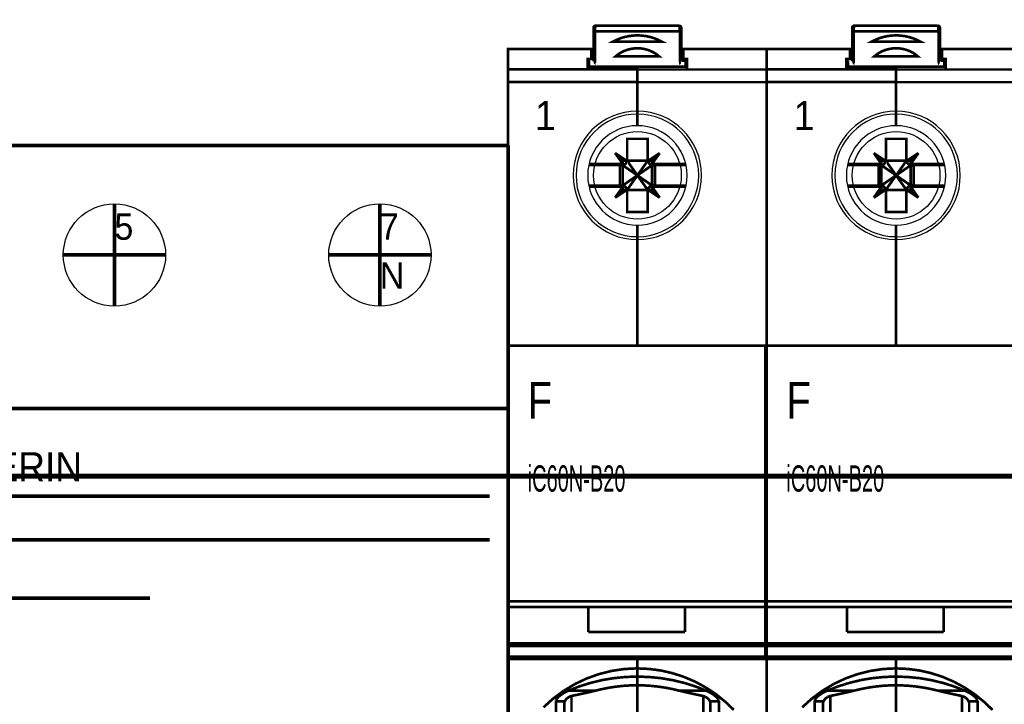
# Model space of a CAD drawing. Header units: millimetres. Extents: x -91 to 1961, y -1152 to 358.
# Tile 31 of 256: x 47.15 to 53.89, y 73.93 to 78.62. Entities that reach past the tile are written whole.
import ezdxf
from ezdxf import colors
from ezdxf.entities.mleader import LeaderData, LeaderLine
from ezdxf.enums import TextEntityAlignment as Align
from ezdxf.math import Vec2, Vec3

# ---------------------------------------------------------------- set-up
doc = ezdxf.new("R2010")
doc.units = ezdxf.units.MM
doc.header["$MEASUREMENT"] = 0
doc.layers.get('0').update_dxf_attribs({"linetype": 'CONTINUOUS'})
doc.styles.add('ARIAL', font='ARIAL.ttf', dxfattribs={"height": 0.2})

# ---------------------------------------------------------------- blocks, each defined once
blk = doc.blocks.new('PCS31-0')
at = {"color": 4, "linetype": 'Continuous', "const_width": 0.25}
for points in [[(-36.75, 40.25), (36, 40.25)], [(36, 22.25), (36, 40.25)], [(9.07, 29.25), (9.07, 36.25)], [(27.23, 29.25), (27.23, 36.25)], [(5.57, 32.75), (12.57, 32.75)], [(23.73, 32.75), (30.73, 32.75)]]:
    blk.add_lwpolyline(points, dxfattribs=at)
at = {"color": 7, "linetype": 'Continuous', "const_width": 0.25}
for points in [[(-36.75, 22.25), (36, 22.25)], [(36, 22.25), (36, -22.75)], [(-11.25, 16.25), (34.75, 16.25)], [(-11.25, 13.25), (34.75, 13.25)], [(-11, 9.25), (11.5, 9.25)]]:
    blk.add_lwpolyline(points, dxfattribs=at)
at = {"color": 4, "linetype": 'Continuous'}
for centre in [(9.07, 32.75), (27.23, 32.75)]:
    blk.add_circle(centre, 3.5, dxfattribs=at)
at = {"color": 7, "style": 'ARIAL', "width": 0.91}
blk.add_text('MERLIN GERIN', height=2, dxfattribs=at).set_placement((-11.5, 19.25), align=Align.TOP_LEFT)
at = {"color": 5, "width": 0.924}
for tag, p in [('PN0', (-27.25, 33.25)), ('PN2', (-9.09, 33.25)), ('PN4', (9.07, 33.25)), ('PN6', (27.23, 33.25)), ('PN1', (-27, -32.75)), ('PN3', (-8.84, -32.75)), ('PN5', (9.32, -32.75)), ('PN7', (27.48, -32.75))]:
    blk.add_attdef(tag, text='', height=1.8, dxfattribs=at).set_placement(p, align=Align.BOTTOM_LEFT)
for tag, p in [('PF6', (27.23, 32.25)), ('PF7', (27.48, -33.75))]:
    blk.add_attdef(tag, text='', height=1.8, dxfattribs=at).set_placement(p, align=Align.TOP_LEFT)
at = {"color": 7, "width": 0.784}
blk.add_attdef('', text='', height=5, dxfattribs=at).set_placement((31.5, -12.75), align=Align.TOP_RIGHT)
blk = doc.blocks.new('PCS15-0')
at = {"color": 5, "linetype": 'Continuous', "const_width": 0.18}
for points in [[(-2.841, 44.4), (-2.899, 44.389), (-2.948, 44.356), (-2.98, 44.308), (-2.991, 44.25), (-2.991, 41.95)], [(-2.859, 44.375), (-2.864, 44.353), (-2.869, 44.333), (-2.875, 44.295), (-2.879, 44.263), (-2.882, 44.23), (-2.888, 44.163), (-2.894, 44.081), (-2.898, 44)], [(2.859, 44.4), (-2.842, 44.4), (-2.848, 44.397), (-2.853, 44.392), (-2.856, 44.384), (-2.859, 44.375)], [(3.009, 41.95), (3.009, 44.25), (2.997, 44.307), (2.966, 44.355), (2.918, 44.388), (2.859, 44.4)], [(2.859, 44.4), (2.865, 44.398), (2.87, 44.392), (2.873, 44.384), (2.876, 44.375), (2.881, 44.352), (2.886, 44.332), (2.892, 44.294), (2.896, 44.262), (2.9, 44.229)], [(-2.979, 43.958), (-2.984, 43.95), (-2.988, 43.942), (-2.989, 43.938), (-2.991, 43.934), (-2.991, 43.925)], [(-2.898, 44), (-2.922, 43.994), (-2.946, 43.984), (-2.964, 43.972), (-2.972, 43.966), (-2.976, 43.962), (-2.979, 43.958)], [(-2.899, 42.013), (-2.898, 44)], [(-2.898, 44), (2.915, 44)], [(2.9, 44.229), (2.905, 44.162), (2.911, 44.081), (2.915, 44)], [(2.915, 44), (2.916, 42.013)], [(2.982, 43.971), (2.974, 43.977), (2.965, 43.983), (2.953, 43.988), (2.94, 43.993), (2.927, 43.997), (2.915, 44)], [(3.009, 43.925), (3.008, 43.93), (3.008, 43.934), (3.007, 43.938), (3.005, 43.942), (3.002, 43.95), (2.997, 43.957), (2.994, 43.961), (2.99, 43.965), (2.982, 43.971)], [(-8.841, 22.5), (-8.841, 42.8), (-3.141, 42.8), (-3.141, 42.12), (-3.391, 42.115), (-3.391, 41.4)], [(-2.991, 42.703), (-3.141, 42.703)], [(-2.991, 42.58), (-3.141, 42.594)], [(-1.299, 42.441), (-1.473, 42.3), (1.49, 42.3), (1.321, 42.437), (1.138, 42.555), (0.93, 42.66)], [(-1.11, 42.561), (-1.299, 42.441)], [(0.93, 42.66), (0.711, 42.743), (0.485, 42.802), (0.254, 42.838), (0.023, 42.851), (-0.209, 42.841), (-0.442, 42.807), (-0.67, 42.75), (-0.895, 42.668), (-1.11, 42.561)], [(3.159, 42.703), (3.009, 42.703)], [(3.159, 42.613), (3.009, 42.599)], [(3.009, 42.553), (3.159, 42.553)], [(3.409, 41.398), (3.409, 42.112), (3.159, 42.117), (3.159, 42.798), (8.859, 42.798)], [(8.859, 42.798), (8.859, 22.5)], [(-3.391, 42.003), (-3.241, 42.003)], [(-3.391, 41.8), (-3.291, 41.8)], [(-3.291, 41.95), (-3.291, 41.6), (3.309, 41.6), (3.309, 41.95)], [(-2.972, 42.001), (-2.98, 41.998), (-2.988, 41.994), (-2.989, 41.993), (-2.991, 41.989), (-2.991, 41.988)], [(-2.899, 42.013), (-2.911, 42.012), (-2.924, 42.01), (-2.936, 42.009), (-2.948, 42.007), (-2.956, 42.006), (-2.963, 42.004), (-2.972, 42.001)], [(-2.899, 42.013), (-2.9, 42.005), (-2.9, 41.95), (-2.899, 41.922), (-2.898, 41.907), (-2.896, 41.893), (-2.893, 41.881), (-2.89, 41.868), (-2.887, 41.856), (-2.883, 41.844), (-2.879, 41.836), (-2.875, 41.827), (-2.87, 41.819), (-2.864, 41.812), (-2.859, 41.807)], [(-2.859, 41.807), (-2.854, 41.804), (-2.848, 41.801), (-2.841, 41.8)], [(2.859, 41.8), (2.865, 41.801), (2.871, 41.804), (2.876, 41.807), (2.881, 41.812), (2.887, 41.819), (2.892, 41.827), (2.896, 41.836), (2.9, 41.844), (2.904, 41.856), (2.907, 41.868), (2.91, 41.881), (2.913, 41.893)], [(2.913, 41.893), (2.915, 41.907), (2.916, 41.922), (2.917, 41.95), (2.917, 42.005), (2.916, 42.013)], [(2.998, 41.998), (2.997, 41.998), (2.989, 42.001), (2.965, 42.007), (2.941, 42.011), (2.916, 42.013)], [(3.009, 41.988), (3.008, 41.989), (3.008, 41.99), (3.007, 41.991), (3.007, 41.992), (3.006, 41.993), (3.005, 41.993), (3.005, 41.994), (3.004, 41.995), (3.003, 41.995), (3.002, 41.996), (3.001, 41.996), (2.999, 41.997), (2.998, 41.998)], [(3.059, 42.003), (3.409, 42.003)], [(3.309, 41.8), (3.409, 41.8)], [(0.009, 41.398), (0.009, 41.4), (-8.841, 41.4)], [(0.009, 37.548), (0.009, 41.398)], [(0.009, 41.398), (8.859, 41.398)], [(0.009, 40.534), (-8.841, 40.534)], [(8.859, 40.531), (0.009, 40.531)], [(-1.518, 35.676), (-0.729, 35.15), (-0.718, 35.177), (-0.708, 35.205), (-0.701, 35.233), (-0.696, 35.262), (-0.693, 35.291), (-0.691, 35.32), (-0.691, 36.65), (0.709, 36.65), (0.709, 35.203), (0.71, 35.19)], [(-1.518, 35.676), (-0.991, 35.15)], [(-1.091, 34.92), (-1.075, 34.921), (-1.041, 34.923), (-1.024, 34.926), (-1.008, 34.929), (-0.991, 34.933), (-1.518, 35.676)], [(0.709, 35.32), (0.709, 35.306), (0.711, 35.276), (0.715, 35.248), (0.718, 35.233), (0.722, 35.219), (0.725, 35.205), (0.735, 35.177), (0.74, 35.164), (0.746, 35.15), (1.535, 35.676)], [(1.535, 35.676), (1.009, 34.933), (1.025, 34.929), (1.041, 34.926), (1.058, 34.923), (1.109, 34.92)], [(1.535, 35.676), (1.009, 35.15)], [(-0.991, 33.15), (-0.991, 35.15)], [(1.009, 35.15), (-0.991, 35.15)], [(-0.991, 34.837), (-0.97, 34.843), (-0.948, 34.85), (-0.927, 34.859), (-0.907, 34.869), (-0.887, 34.88), (-0.868, 34.892), (-0.849, 34.905), (-0.831, 34.919), (-0.814, 34.935), (-0.798, 34.951), (-0.782, 34.968), (-0.768, 34.986), (-0.755, 35.004)], [(-0.755, 35.004), (-0.743, 35.024), (-0.732, 35.044), (-0.722, 35.064)], [(0.009, 34.15), (-0.694, 35.15), (-0.696, 35.14), (-0.707, 35.102), (-0.722, 35.064)], [(-0.691, 35.229), (-0.692, 35.216), (-0.692, 35.203), (-0.693, 35.19), (-0.695, 35.176), (-0.696, 35.163), (-0.698, 35.15)], [(0.744, 35.066), (0.729, 35.103), (0.718, 35.141), (0.717, 35.146), (0.716, 35.15), (0.009, 34.15)], [(0.715, 35.15), (0.713, 35.163), (0.712, 35.176), (0.71, 35.19)], [(0.744, 35.066), (0.753, 35.046), (0.764, 35.026), (0.776, 35.007), (0.789, 34.989), (0.803, 34.971), (0.818, 34.954), (0.834, 34.938), (0.851, 34.923), (0.869, 34.909)], [(1.009, 33.15), (1.009, 35.15)], [(-1.192, 34.85), (-3.295, 34.85)], [(-3.278, 34.92), (-1.091, 34.92)], [(-1.192, 34.85), (-1.192, 33.45)], [(-1.192, 34.85), (-1.091, 34.837)], [(-1.091, 34.837), (-1.091, 34.92)], [(-0.991, 34.837), (-1.008, 34.835), (-1.024, 34.834), (-1.057, 34.834), (-1.075, 34.835), (-1.091, 34.837)], [(-0.991, 34.837), (0.009, 34.15)], [(0.009, 34.15), (1.006, 34.84)], [(0.869, 34.909), (0.887, 34.897), (0.906, 34.885), (0.926, 34.874), (0.946, 34.864), (0.966, 34.856), (0.987, 34.848), (1.009, 34.842)], [(1.109, 34.837), (1.092, 34.835), (1.074, 34.834), (1.041, 34.834), (1.025, 34.835), (1.009, 34.837)], [(1.109, 34.92), (1.109, 34.837)], [(1.109, 34.92), (3.294, 34.92)], [(1.109, 34.837), (1.209, 34.85)], [(1.209, 34.85), (1.209, 33.45)], [(3.312, 34.85), (1.209, 34.85)], [(0.009, 34.15), (-0.989, 33.461)], [(-0.698, 33.15), (0.009, 34.15)], [(0.009, 34.15), (0.715, 33.15)], [(1.006, 33.461), (0.009, 34.15)], [(-1.192, 33.45), (-3.295, 33.45)], [(-3.278, 33.381), (-1.091, 33.381)], [(-1.518, 32.624), (-0.991, 33.368), (-1.008, 33.372), (-1.024, 33.375), (-1.058, 33.379), (-1.075, 33.38), (-1.091, 33.381)], [(-0.708, 33.096), (-0.718, 33.123), (-0.729, 33.15), (-1.518, 32.624)], [(-1.518, 32.624), (-0.991, 33.15)], [(-1.192, 33.45), (-1.091, 33.464)], [(-1.091, 33.464), (-1.075, 33.465), (-1.057, 33.467), (-1.024, 33.467), (-1.008, 33.466), (-0.991, 33.464)], [(-1.091, 33.381), (-1.091, 33.464)], [(-0.949, 33.446), (-0.991, 33.46)], [(-0.991, 33.15), (1.009, 33.15)], [(-0.785, 33.33), (-0.8, 33.347), (-0.817, 33.363), (-0.833, 33.378), (-0.851, 33.392), (-0.869, 33.405), (-0.889, 33.417), (-0.908, 33.428), (-0.928, 33.438), (-0.949, 33.446)], [(-0.698, 33.15), (-0.7, 33.16), (-0.711, 33.198), (-0.726, 33.235), (-0.735, 33.255), (-0.746, 33.275), (-0.758, 33.294), (-0.771, 33.313), (-0.785, 33.33)], [(-0.691, 32.98), (-0.693, 33.01), (-0.696, 33.039), (-0.701, 33.067), (-0.708, 33.096)], [(-0.698, 33.15), (-0.696, 33.137), (-0.695, 33.124), (-0.693, 33.111)], [(1.535, 32.624), (0.746, 33.15), (0.735, 33.123), (0.725, 33.096), (0.718, 33.067), (0.713, 33.039), (0.71, 33.01), (0.709, 32.98), (0.709, 31.65), (-0.691, 31.65), (-0.691, 33.071), (-0.692, 33.085), (-0.692, 33.098), (-0.693, 33.111)], [(0.709, 33.071), (0.709, 33.098), (0.71, 33.111), (0.712, 33.124)], [(0.712, 33.124), (0.713, 33.137), (0.715, 33.15)], [(0.716, 33.155), (0.715, 33.15)], [(0.818, 33.347), (0.802, 33.33), (0.788, 33.313), (0.775, 33.294), (0.763, 33.275), (0.752, 33.255), (0.743, 33.235), (0.728, 33.198), (0.717, 33.16), (0.716, 33.155)], [(1.009, 33.46), (0.987, 33.453), (0.966, 33.446), (0.945, 33.438), (0.925, 33.428), (0.906, 33.417), (0.886, 33.405), (0.868, 33.392), (0.85, 33.378), (0.834, 33.363), (0.818, 33.347)], [(1.109, 33.381), (1.075, 33.379), (1.041, 33.375), (1.025, 33.372), (1.009, 33.368), (1.535, 32.624)], [(1.009, 33.464), (1.025, 33.466), (1.041, 33.467), (1.074, 33.467), (1.092, 33.465), (1.109, 33.464)], [(1.535, 32.624), (1.009, 33.15)], [(1.109, 33.464), (1.109, 33.381)], [(1.109, 33.464), (1.209, 33.45)], [(1.109, 33.381), (3.296, 33.381)], [(3.313, 33.45), (1.209, 33.45)], [(0.009, 30.75), (0.009, 22.498)]]:
    blk.add_lwpolyline(points, dxfattribs=at)
blk.add_lwpolyline([(0.6, 43.683), (0.305, 43.72), (0.009, 43.733), (-0.288, 43.72), (-0.583, 43.683), (-0.868, 43.621), (-1.146, 43.536), (-1.409, 43.429), (-1.662, 43.3), (1.679, 43.3), (1.426, 43.429), (1.163, 43.536), (0.885, 43.621), (0.6, 43.683)], close=True, dxfattribs=at)
at = {"color": 7, "linetype": 'Continuous', "const_width": 0.18}
blk.add_lwpolyline([(-8.841, 22.498), (8.859, 22.498), (8.859, -22.502), (-8.841, -22.502), (-8.841, 22.498)], close=True, dxfattribs=at)
for points in [[(8.759, 1.198), (8.759, 22.498)], [(8.859, 21.801), (8.759, 21.801)], [(8.859, 21.398), (8.759, 21.398)], [(-8.841, 4.998), (8.759, 4.998)], [(8.759, 4.598), (-8.841, 4.598)], [(-3.341, 4.598), (-3.341, 2.898)], [(3.259, 4.598), (3.259, 2.898)], [(-3.341, 2.898), (3.259, 2.898)], [(-8.841, 2.121), (8.759, 2.121)], [(8.759, 1.943), (-8.841, 1.943)], [(8.759, 2.277), (8.859, 2.277)], [(-8.841, 1.198), (8.759, 1.198)], [(-8.841, 1.05), (0.009, 1.05)], [(0.009, -2.646), (0.009, 1.198)], [(0.009, 1.048), (8.859, 1.048)], [(-3.459, -0.289), (-2.621, 0.011)], [(-2.621, 0.011), (-1.757, 0.228)], [(-1.757, 0.228), (-0.877, 0.359)], [(-0.877, 0.359), (0.009, 0.402)], [(0.009, 0.4), (0.809, 0.364)], [(0.809, 0.364), (1.604, 0.258)], [(1.604, 0.258), (2.404, 0.076)], [(2.404, 0.076), (3.185, -0.177)], [(-5.038, -1.135), (-4.265, -0.671)], [(-4.265, -0.671), (-3.459, -0.289)], [(-3.971, -0.836), (-3.205, -0.595)], [(-3.205, -0.595), (-2.417, -0.404)], [(-2.417, -0.404), (-1.618, -0.269)], [(-1.618, -0.269), (-0.806, -0.186)], [(-0.806, -0.186), (0.009, -0.159)], [(0.009, -0.754), (-0.472, -0.764)], [(0.009, -0.161), (0.823, -0.189)], [(0.489, -0.766), (0.009, -0.756)], [(0.823, -0.189), (1.635, -0.271)], [(1.635, -0.271), (2.434, -0.407)], [(2.434, -0.407), (3.222, -0.597)], [(3.185, -0.177), (3.954, -0.506)], [(3.222, -0.597), (3.988, -0.838)], [(3.954, -0.506), (4.689, -0.905)], [(-5.765, -1.676), (-5.038, -1.135)], [(-5.161, -1.369), (-5.271, -1.449)], [(-5.032, -1.288), (-5.161, -1.369)], [(-4.885, -1.208), (-5.032, -1.288)], [(-4.717, -1.129), (-4.885, -1.208)], [(-4.717, -1.129), (-3.971, -0.836)], [(-4.717, -1.129), (-2.889, -1.129)], [(-3.914, -1.364), (-4.499, -1.489)], [(-3.379, -1.247), (-3.914, -1.364)], [(-3.134, -1.19), (-3.379, -1.247)], [(-2.889, -1.129), (-3.134, -1.19)], [(-2.406, -1.014), (-2.889, -1.129)], [(-1.918, -0.919), (-2.406, -1.014)], [(-1.437, -0.847), (-1.918, -0.919)], [(-0.953, -0.795), (-1.437, -0.847)], [(-0.472, -0.764), (-0.953, -0.795)], [(0.97, -0.797), (0.489, -0.766)], [(1.454, -0.849), (0.97, -0.797)], [(1.935, -0.922), (1.454, -0.849)], [(2.423, -1.017), (1.935, -0.922)], [(2.906, -1.132), (2.423, -1.017)], [(2.906, -1.132), (4.734, -1.132)], [(3.151, -1.193), (2.906, -1.132)], [(3.397, -1.249), (3.151, -1.193)], [(3.932, -1.367), (3.397, -1.249)], [(4.516, -1.491), (3.932, -1.367)], [(3.988, -0.838), (4.734, -1.132)], [(4.689, -0.905), (5.399, -1.379)], [(4.734, -1.132), (4.902, -1.21)], [(4.902, -1.21), (5.049, -1.291)], [(5.049, -1.291), (5.178, -1.371)], [(5.178, -1.371), (5.288, -1.451)], [(5.399, -1.379), (6.062, -1.917)], [(-6.416, -2.265), (-5.765, -1.676)], [(-5.564, -1.825), (-5.566, -1.851)], [(-5.566, -1.851), (-5.566, -14.633)], [(-4.959, -1.851), (-5.566, -1.851)], [(-5.559, -1.799), (-5.564, -1.825)], [(-5.549, -1.769), (-5.559, -1.799)], [(-5.536, -1.74), (-5.549, -1.769)], [(-5.517, -1.706), (-5.536, -1.74)], [(-5.496, -1.674), (-5.517, -1.706)], [(-5.439, -1.603), (-5.496, -1.674)], [(-5.364, -1.527), (-5.439, -1.603)], [(-5.271, -1.449), (-5.364, -1.527)], [(-4.991, -1.966), (-4.988, -1.942)], [(-4.991, -1.99), (-4.991, -1.966)], [(-4.991, -14.633), (-4.991, -1.99)], [(-4.988, -1.942), (-4.983, -1.919)], [(-4.983, -1.919), (-4.977, -1.896)], [(-4.977, -1.896), (-4.969, -1.873)], [(-4.969, -1.873), (-4.959, -1.851)], [(-4.959, -1.851), (-4.945, -1.825)], [(-4.945, -1.825), (-4.929, -1.799)], [(-4.929, -1.799), (-4.894, -1.749)], [(-4.894, -1.749), (-4.871, -1.721)], [(-4.871, -1.721), (-4.846, -1.693)], [(-4.846, -1.693), (-4.793, -1.643)], [(-4.793, -1.643), (-4.762, -1.617)], [(-4.762, -1.617), (-4.729, -1.592)], [(-4.729, -1.592), (-4.695, -1.57)], [(-4.695, -1.57), (-4.66, -1.549)], [(-4.66, -1.549), (-4.621, -1.53)], [(-4.621, -1.53), (-4.581, -1.513)], [(-4.581, -1.513), (-4.54, -1.5)], [(-4.54, -1.5), (-4.499, -1.489)], [(-4.499, -1.489), (-4.499, -2.795)], [(4.516, -1.491), (4.516, -2.798)], [(4.571, -1.506), (4.516, -1.491)], [(4.625, -1.527), (4.571, -1.506)], [(4.677, -1.552), (4.625, -1.527)], [(4.727, -1.582), (4.677, -1.552)], [(4.769, -1.612), (4.727, -1.582)], [(4.81, -1.644), (4.769, -1.612)], [(4.848, -1.68), (4.81, -1.644)], [(4.883, -1.718), (4.848, -1.68)], [(4.91, -1.75), (4.883, -1.718)], [(4.934, -1.783), (4.91, -1.75)], [(4.956, -1.818), (4.934, -1.783)], [(4.976, -1.854), (4.956, -1.818)], [(4.976, -1.854), (5.583, -1.854)], [(4.976, -1.854), (4.986, -1.876)], [(4.986, -1.876), (4.994, -1.899)], [(4.994, -1.899), (5, -1.921)], [(5, -1.921), (5.005, -1.945)], [(5.005, -1.945), (5.008, -1.968)], [(5.008, -1.968), (5.009, -1.992)], [(5.009, -1.992), (5.009, -14.633)], [(5.288, -1.451), (5.381, -1.53)], [(5.381, -1.53), (5.456, -1.605)], [(5.456, -1.605), (5.513, -1.677)], [(5.513, -1.677), (5.534, -1.709)], [(5.534, -1.709), (5.553, -1.742)], [(5.553, -1.742), (5.566, -1.772)], [(5.566, -1.772), (5.576, -1.802)], [(5.576, -1.802), (5.581, -1.828)], [(5.581, -1.828), (5.583, -1.854)], [(5.583, -14.633), (5.583, -1.854)], [(6.062, -1.917), (6.603, -2.441)]]:
    blk.add_lwpolyline(points, dxfattribs=at)
at = {"color": 5, "linetype": 'Continuous'}
blk.add_circle((0.009, 34.15), 3, dxfattribs=at)
for centre, radius, start, end in [((0.009, 34.15), 4.394, 90, 270), ((0.009, 34.148), 4.394, 270, 90), ((0.009, 34.15), 4.196, 90, 270), ((0.009, 34.148), 4.196, 270, 90), ((0.009, 34.15), 3.4, 90, 270), ((0.009, 34.148), 3.4, 270, 90)]:
    blk.add_arc(centre, radius, start, end, dxfattribs=at)
at = {"color": 5, "width": 0.924}
blk.add_attdef('PN0', text='', height=2, dxfattribs=at).set_placement((-7, 39.25), align=Align.TOP_LEFT)
at = {"color": 7, "width": 0.784}
blk.add_attdef('', text='', height=2.5, dxfattribs=at).set_placement((-7.5, 20), align=Align.TOP_LEFT)
at = {"color": 5, "width": 0.924}
blk.add_attdef('PN1', text='', height=2, dxfattribs=at).set_placement((-7, -41.25), align=Align.BOTTOM_LEFT)

msp = doc.modelspace()

# ---------------------------------------------------------------- linework, layer by layer
at = {"color": 0, "const_width": 0.0349}
msp.add_lwpolyline([(34.2159, 75.4944), (75.3728, 75.4944)], dxfattribs=at)

# ---------------------------------------------------------------- block references
ref = msp.add_blockref('PCS15-0', (51.3776, 74.1385), dxfattribs=dict(xscale=0.1, yscale=0.1, zscale=0.1))
ref.add_attrib('', 'F', dxfattribs={"color": 7, "height": 0.25, "style": 'ARIAL', "width": 0.784}).set_placement((50.6276, 76.1385), align=Align.TOP_LEFT)
ref.add_attrib('ST', 'iC60N-B20', dxfattribs={"color": 5, "height": 0.18, "style": 'ARIAL', "width": 0.544444}).set_placement((50.6276, 75.5685), align=Align.TOP_LEFT)
ref.add_attrib('PN0', '1', dxfattribs={"color": 5, "height": 0.2, "style": 'ARIAL', "width": 0.924}).set_placement((50.6776, 78.0635), align=Align.TOP_LEFT)
ref = msp.add_blockref('PCS15-0', (53.1476, 74.1385), dxfattribs=dict(xscale=0.1, yscale=0.1, zscale=0.1))
ref.add_attrib('', 'F', dxfattribs={"color": 7, "height": 0.25, "style": 'ARIAL', "width": 0.784}).set_placement((52.3976, 76.1385), align=Align.TOP_LEFT)
ref.add_attrib('ST', 'iC60N-B20', dxfattribs={"color": 5, "height": 0.18, "style": 'ARIAL', "width": 0.544444}).set_placement((52.3976, 75.5685), align=Align.TOP_LEFT)
ref.add_attrib('PN0', '1', dxfattribs={"color": 5, "height": 0.2, "style": 'ARIAL', "width": 0.924}).set_placement((52.4476, 78.0635), align=Align.TOP_LEFT)
ref = msp.add_blockref('PCS31-0', (46.8935, 73.7335), dxfattribs=dict(xscale=0.1, yscale=0.1, zscale=0.1))
ref.add_attrib('PN4', '5', dxfattribs={"color": 5, "height": 0.18, "style": 'ARIAL', "width": 0.924}).set_placement((47.8005, 77.0585), align=Align.BOTTOM_LEFT)
ref.add_attrib('PN6', '7', dxfattribs={"color": 5, "height": 0.18, "style": 'ARIAL', "width": 0.924}).set_placement((49.6165, 77.0585), align=Align.BOTTOM_LEFT)
ref.add_attrib('PF6', 'N', dxfattribs={"color": 5, "height": 0.18, "style": 'ARIAL', "width": 0.924}).set_placement((49.6165, 76.9585), align=Align.TOP_LEFT)

# ---------------------------------------------------------------- leaders
ml = msp.add_multileader_mtext('Standard')
ml.set_content('{\\fArial|b0|i0|c1|p0;Gniazdo modułowe Acti9 iPC-F z bolcem}', color=256)
ml.set_leader_properties()
ml.build(insert=Vec2(0, 0))
ml.multileader.update_dxf_attribs({"dogleg_length": 2, "arrow_head_size": 1.5})
ctx = ml.context
ctx.base_point, ctx.char_height, ctx.arrow_head_size, ctx.landing_gap_size, ctx.plane_origin = Vec3(-7.4798, 101.0374), 1.5, 1.5, 0.4, Vec3(54.4635, 78.465)
ctx.text_align_type = 2
notes = []
notes.append((ctx, [(0, (1, 1, 0), (33.1568, 101.0374), (-1, 0), 2, [(0, [(58.0045, 78.4284)], 256, [])])]))
ctx.mtext.insert, ctx.mtext.alignment, ctx.mtext.flow_direction = Vec3(30.7568, 101.8002), 3, 5
for ctx, leaders in notes:
    for number, flags, end, landing, length, lines in leaders:
        leader = LeaderData()
        leader.index, (leader.has_last_leader_line, leader.has_dogleg_vector, leader.attachment_direction) = number, flags
        leader.last_leader_point, leader.dogleg_vector, leader.dogleg_length = Vec3(end), Vec3(landing), length
        for number, points, colour, breaks in lines:
            line = LeaderLine()
            line.index, line.vertices, line.color, line.breaks = number, Vec3.list(points), colors.encode_raw_color(colour), breaks
            leader.lines.append(line)
        ctx.leaders.append(leader)

doc.saveas('drawing.dxf')
